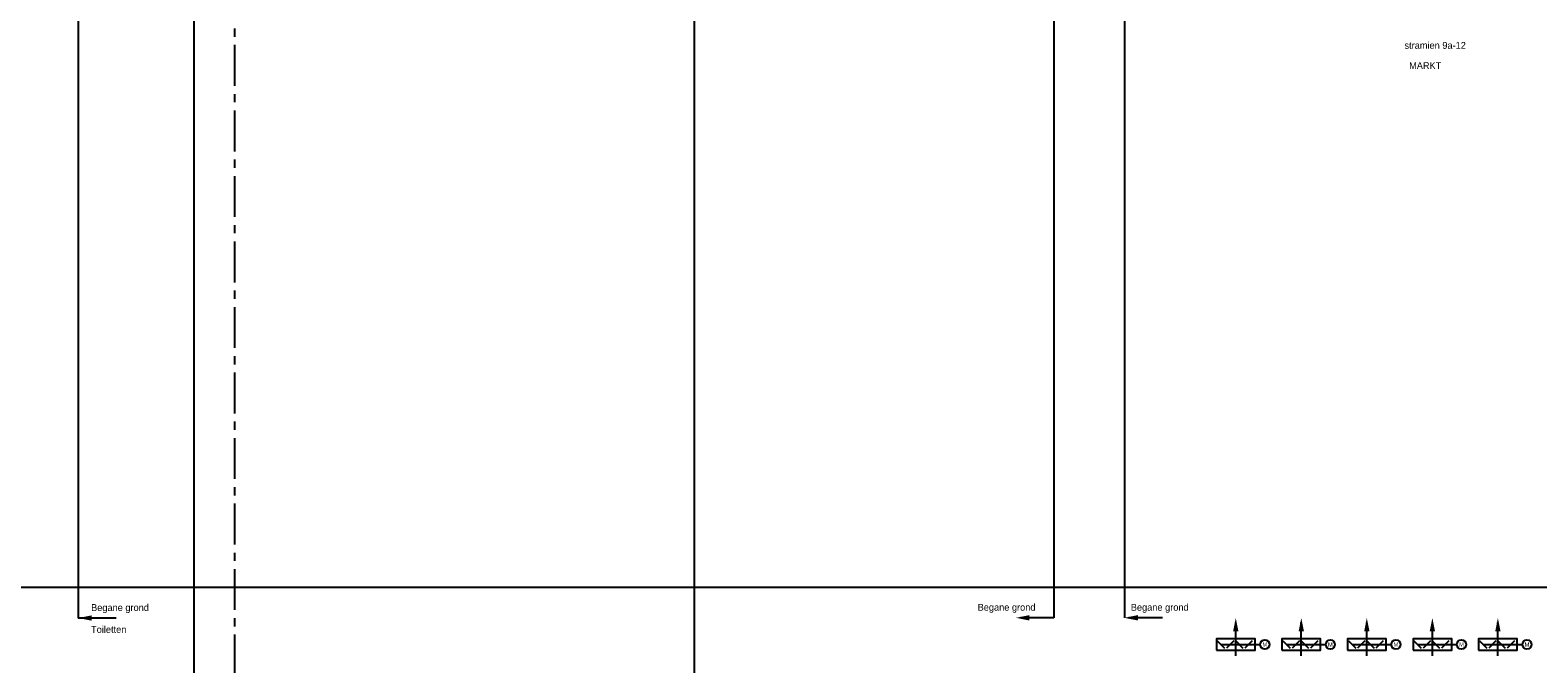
# Model space of a CAD drawing. Extents: x -490 to 1189, y 0 to 841.
# Tile 5 of 28: x -117 to 343, y 303 to 496. Entities that reach past the tile are written whole.
import ezdxf
from ezdxf.enums import TextEntityAlignment as Align

# ---------------------------------------------------------------- set-up
doc = ezdxf.new("R2010")
doc.units = 0
doc.linetypes.add('CENTER', pattern=[20, 12.5, -2.5, 2.5, -2.5])
doc.layers.get('0').update_dxf_attribs({"linetype": 'CONTINUOUS'})
for name, color, linetype in [('WL561---', 4, 'CONTINUOUS'), ('WL561---_RETOUR', 4, 'CONTINUOUS'), ('WL570---_TOEVOER', 3, 'CONTINUOUS')]:
    doc.layers.add(name, color=color, linetype=linetype)
doc.styles.add('BURO-018', font='BUROFONT.shx', dxfattribs={"height": 1.8})
doc.styles.add('BURO-025', font='BUROFONT.shx', dxfattribs={"height": 2.5})

# ---------------------------------------------------------------- blocks, each defined once
blk = doc.blocks.new('30486013')
at = {"color": 0, "linetype": 'CONTINUOUS'}
blk.add_circle((0, 0), 2, dxfattribs=at)
at = {"color": 0, "linetype": 'CONTINUOUS', "style": 'BURO-018', "flags": 1}
blk.add_attdef('CV_MATCODE', (0, 0), '', height=1.8, dxfattribs=at)

msp = doc.modelspace()

# ---------------------------------------------------------------- hatches: boundary and pattern name
at = {"layer": 'WL570---_TOEVOER', "linetype": 'CONTINUOUS'}
for points in [[(-98.5, 316.14), (-102.62, 316.96), (-98.5, 317.78), (-98.5, 316.96)], [(187.63, 316.21), (183.51, 317.03), (187.63, 317.86), (187.63, 317.03)], [(220.73, 316.21), (216.61, 317.03), (220.73, 317.85), (220.73, 317.03)], [(249.76, 312.88), (250.58, 317), (251.4, 312.88), (250.58, 312.88)], [(269.76, 312.88), (270.58, 317), (271.4, 312.88), (270.58, 312.88)], [(289.76, 312.88), (290.58, 317), (291.4, 312.88), (290.58, 312.88)], [(309.76, 312.88), (310.58, 317), (311.4, 312.88), (310.58, 312.88)], [(329.76, 312.88), (330.58, 317), (331.4, 312.88), (330.58, 312.88)]]:
    msp.add_hatch(color=6, dxfattribs=at).paths.add_polyline_path(points)

# ---------------------------------------------------------------- linework, layer by layer
at = {"layer": 'WL561---', "color": 8, "linetype": 'CENTER'}
msp.add_line((-54.98, 811.92), (-54.98, 183.34), dxfattribs=at)
at = {"layer": 'WL561---', "color": 6}
for p, q in [((-67.32, 683.39), (-67.32, 162.34)), ((85.27, 556.7), (85.27, 294.36)), ((195.11, 548.93), (195.11, 317.03)), ((216.61, 526.38), (216.61, 317.03))]:
    msp.add_line(p, q, dxfattribs=at)
at = {"layer": 'WL561---', "color": 8, "linetype": 'CONTINUOUS'}
msp.add_line((-439.09, 326.38), (1155.94, 326.38), dxfattribs=at)
at = {"layer": 'WL570---_TOEVOER', "color": 6, "linetype": 'CONTINUOUS'}
for p, q in [((-102.66, 683.39), (-102.66, 316.96)), ((-91.01, 316.95), (-102.66, 316.96)), ((195.11, 317.03), (184.88, 317.03)), ((228.22, 317.02), (217.98, 317.02)), ((250.57, 305.4), (250.57, 315.63)), ((270.57, 305.4), (270.57, 315.63)), ((290.57, 305.4), (290.57, 315.63)), ((310.57, 305.4), (310.57, 315.63)), ((330.57, 305.4), (330.57, 315.63))]:
    msp.add_line(p, q, dxfattribs=at)
at = {"layer": 'WL570---_TOEVOER'}
for p, q in [((244.96, 309.99), (247.19, 307.77)), ((246.07, 308.88), (258.05, 308.88)), ((249.99, 309.99), (247.76, 307.77)), ((250.56, 309.99), (252.79, 307.77)), ((255.59, 309.99), (253.36, 307.77)), ((264.96, 309.99), (267.19, 307.77)), ((266.07, 308.88), (278.05, 308.88)), ((269.99, 309.99), (267.76, 307.77)), ((270.56, 309.99), (272.79, 307.77)), ((275.59, 309.99), (273.36, 307.77)), ((284.96, 309.99), (287.19, 307.77)), ((286.07, 308.88), (298.05, 308.88)), ((289.99, 309.99), (287.76, 307.77)), ((290.56, 309.99), (292.79, 307.77)), ((295.59, 309.99), (293.36, 307.77)), ((304.96, 309.99), (307.19, 307.77)), ((306.07, 308.88), (318.05, 308.88)), ((309.99, 309.99), (307.76, 307.77)), ((310.56, 309.99), (312.79, 307.77)), ((315.59, 309.99), (313.36, 307.77)), ((324.96, 309.99), (327.19, 307.77)), ((326.07, 308.88), (338.05, 308.88)), ((329.99, 309.99), (327.76, 307.77)), ((330.56, 309.99), (332.79, 307.77)), ((335.59, 309.99), (333.36, 307.77))]:
    msp.add_line(p, q, dxfattribs=at)
for points in [[(244.67, 307.13), (256.47, 307.13), (256.47, 310.63), (244.67, 310.63)], [(264.67, 307.13), (276.47, 307.13), (276.47, 310.63), (264.67, 310.63)], [(284.67, 307.13), (296.47, 307.13), (296.47, 310.63), (284.67, 310.63)], [(304.67, 307.13), (316.47, 307.13), (316.47, 310.63), (304.67, 310.63)], [(324.67, 307.13), (336.47, 307.13), (336.47, 310.63), (324.67, 310.63)]]:
    msp.add_lwpolyline(points, close=True, dxfattribs=at)

# ---------------------------------------------------------------- block references
ref = msp.add_blockref('30486013', (259.45, 308.88), dxfattribs=dict(at, xscale=0.7000000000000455, yscale=0.7000000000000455, zscale=0.7))
ref.add_attrib('CV_TEXT1', 'M', dxfattribs={"layer": '0', "color": 1, "height": 1.26, "style": 'BURO-018'}).set_placement((259.45, 308.88), align=Align.MIDDLE)
ref = msp.add_blockref('30486013', (279.45, 308.88), dxfattribs=dict(at, xscale=0.7000000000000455, yscale=0.7000000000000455, zscale=0.7))
ref.add_attrib('CV_TEXT1', 'M', dxfattribs={"layer": '0', "color": 1, "height": 1.26, "style": 'BURO-018'}).set_placement((279.45, 308.88), align=Align.MIDDLE)
ref = msp.add_blockref('30486013', (299.45, 308.88), dxfattribs=dict(at, xscale=0.7000000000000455, yscale=0.7000000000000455, zscale=0.7))
ref.add_attrib('CV_TEXT1', 'M', dxfattribs={"layer": '0', "color": 1, "height": 1.26, "style": 'BURO-018'}).set_placement((299.45, 308.88), align=Align.MIDDLE)
ref = msp.add_blockref('30486013', (319.45, 308.88), dxfattribs=dict(at, xscale=0.7000000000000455, yscale=0.7000000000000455, zscale=0.7))
ref.add_attrib('CV_TEXT1', 'M', dxfattribs={"layer": '0', "color": 1, "height": 1.26, "style": 'BURO-018'}).set_placement((319.45, 308.88), align=Align.MIDDLE)
ref = msp.add_blockref('30486013', (339.45, 308.88), dxfattribs=dict(at, xscale=0.7000000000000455, yscale=0.7000000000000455, zscale=0.7))
ref.add_attrib('CV_TEXT1', 'M', dxfattribs={"layer": '0', "color": 1, "height": 1.26, "style": 'BURO-018'}).set_placement((339.45, 308.88), align=Align.MIDDLE)

# ---------------------------------------------------------------- texts
at = {"layer": 'WL561---_RETOUR', "color": 7, "linetype": 'CONTINUOUS', "style": 'BURO-025'}
for s, p in [('stramien 9a-12', (302.07, 490.75)), ('MARKT', (303.48, 484.57))]:
    msp.add_text(s, height=2.1, dxfattribs=at).set_placement(p)
at = {"layer": 'WL561---_RETOUR', "color": 7, "style": 'BURO-025'}
for s, p in [('Begane grond', (-98.71, 319.12)), ('Begane grond', (171.82, 319.2)), ('Begane grond', (218.56, 319.2)), ('Toiletten', (-98.71, 312.43))]:
    msp.add_text(s, height=2.1, dxfattribs=at).set_placement(p)

doc.saveas('drawing.dxf')
